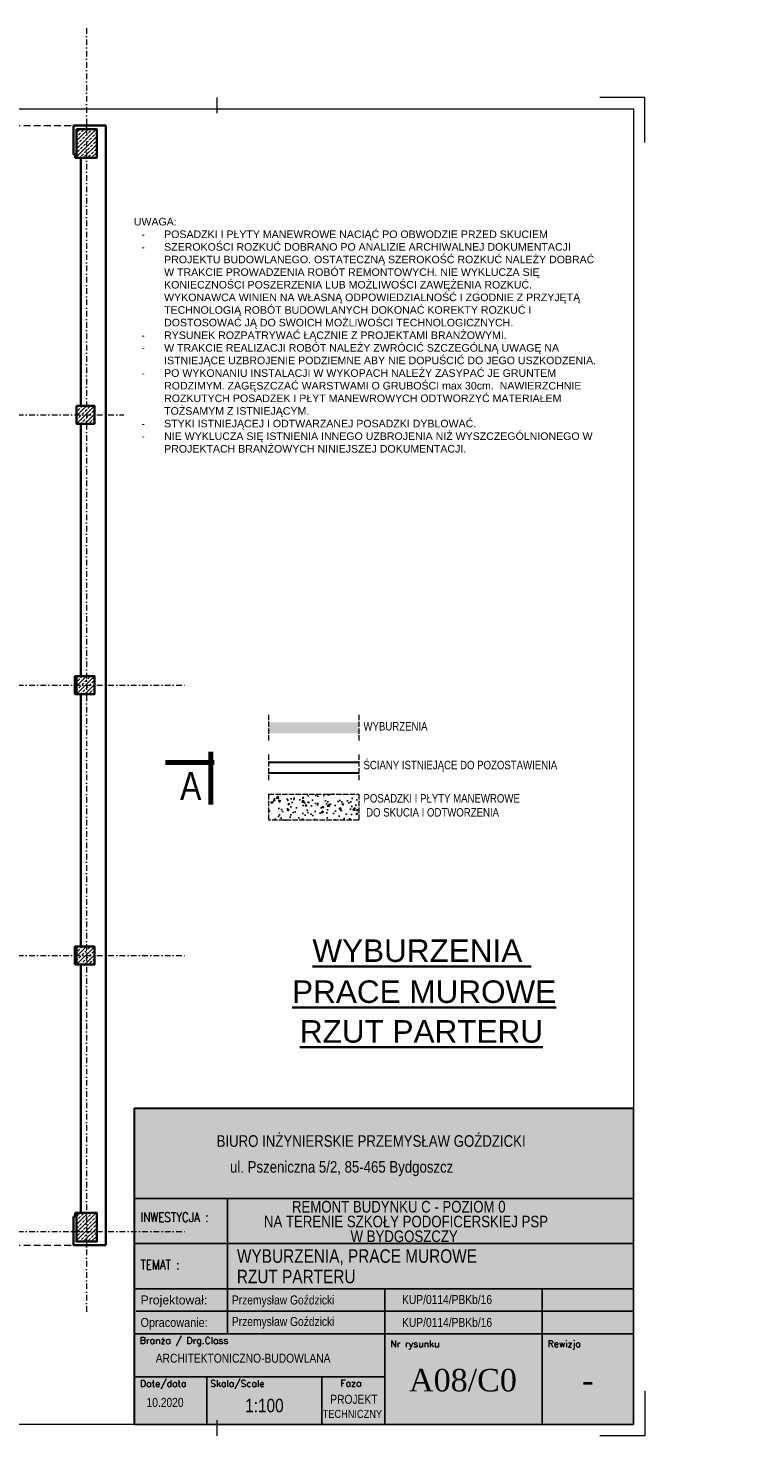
# Model space of a CAD drawing. Header units: millimetres. Extents: x 4946 to 18537, y -10559 to 785.
# Tile 79 of 79: x 13411 to 15023, y -2485 to 639. Entities that reach past the tile are written whole.
import ezdxf
from ezdxf.enums import TextEntityAlignment as Align

# ---------------------------------------------------------------- set-up
doc = ezdxf.new("R2010")
doc.units = ezdxf.units.MM
for name, pattern in [('ACAD_ISO02W100', [15, 12, -3]), ('DASHDOT', [1, 0.5, -0.25, 0, -0.25]), ('DASHEDX2', [1.5, 1, -0.5])]:
    doc.linetypes.add(name, pattern=pattern)
for name, color, linetype, lineweight in [('BA_txs', 2, 'Continuous', 18), ('M_Ramki do druku', 7, 'Continuous', 18), ('M_Ramki markery', 1, 'Continuous', 18), ('M_Ramki rysunków', 2, 'Continuous', 18), ('M_Teksty duże', 3, 'Continuous', 35), ('Niewidoczne', 160, 'ACAD_ISO02W100', 18), ('PG_KONSTRUKCJA', 5, 'Continuous', 35), ('PG_OSIE', 1, 'DASHDOT', 18), ('PG_PRZERYWANE_ŚREDNIE', 1, 'DASHEDX2', 18), ('PG_SZRAF', 1, 'Continuous', 18), ('PG_WIDOKOWE_CIENKIE', 1, 'Continuous', 18), ('PG_ŚCIANY_SŁUPY', 4, 'Continuous', 35), ('Przekrojowa', 60, 'Continuous', 18), ('TABC', 1, 'Continuous', 18), ('TABELKA', 7, 'Continuous', 18), ('WYBURZENIA', 160, 'Continuous', 30), ('Wymiarowa zewnętrzna', 50, 'Continuous', 18)]:
    doc.layers.add(name, color=color, linetype=linetype, lineweight=lineweight)
doc.styles.add('BIKTS', font='bikromsw.shx', dxfattribs={"width": 0.85})
doc.styles.add('MCAD_TD', font='arial.ttf')
doc.styles.add('ROMANC', font='times.ttf', dxfattribs={"height": 20})
doc.styles.add('ROMANS', font='bikromsw.shx', dxfattribs={"width": 0.8})
doc.styles.add('SIMPLEX', font='SIMPLEX')

# ---------------------------------------------------------------- blocks, each defined once
blk = doc.blocks.new('mcadram')
at = {"color": 0, "linetype": 'ByBlock'}
for points in [[(-11.21, 0), (-11.21, 11.21), (0, 11.21), (0, 0)], [(-6.78, 2.37), (-10.13, 2.37), (-10.13, 4.43), (-7.84, 5.67), (-10.13, 6.89), (-10.13, 8.96), (-6.78, 8.96), (-6.78, 7.68), (-9.42, 7.68), (-6.78, 6.32), (-6.78, 5), (-9.42, 3.65), (-6.78, 3.65)], [(-1.88, 7.19), (-4.38, 7.19), (-4.38, 7.71), (-4.37, 8.06), (-4.35, 8.34), (-4.32, 8.53), (-4.28, 8.69), (-4.22, 8.83), (-4.14, 8.96), (-4.02, 9.1), (-3.88, 9.22), (-3.72, 9.32), (-3.54, 9.39), (-3.34, 9.43), (-3.13, 9.44), (-2.91, 9.43), (-2.72, 9.39), (-2.54, 9.32), (-2.38, 9.22), (-2.23, 9.1), (-2.11, 8.96), (-2.04, 8.83), (-1.98, 8.7), (-1.93, 8.55), (-1.9, 8.36), (-1.89, 8.12), (-1.88, 7.83), (-1.88, 7.71)], [(-1.88, 4.16), (-4.38, 5.02), (-4.38, 5.87), (-1.88, 6.73), (-1.88, 6.06), (-2.33, 5.93), (-2.33, 4.96), (-1.88, 4.83)], [(-2.44, 7.87), (-2.44, 7.98), (-2.46, 8.22), (-2.51, 8.42), (-2.6, 8.57), (-2.74, 8.67), (-2.91, 8.73), (-3.13, 8.75), (-3.34, 8.73), (-3.52, 8.67), (-3.65, 8.56), (-3.74, 8.42), (-3.8, 8.22), (-3.82, 7.98), (-3.82, 7.86)], [(-4.28, 3.85), (-3.53, 3.85), (-3.63, 3.75), (-3.7, 3.66), (-3.76, 3.57), (-3.8, 3.47), (-3.83, 3.37), (-3.83, 3.27), (-3.81, 3.09), (-3.75, 2.93), (-3.63, 2.8), (-3.49, 2.7), (-3.31, 2.64), (-3.11, 2.62), (-2.92, 2.64), (-2.76, 2.7), (-2.61, 2.8), (-2.5, 2.94), (-2.44, 3.09), (-2.42, 3.27), (-2.42, 3.38), (-2.45, 3.47), (-2.49, 3.57), (-2.55, 3.66), (-2.62, 3.76), (-2.72, 3.85), (-1.97, 3.85), (-1.92, 3.74), (-1.89, 3.63), (-1.85, 3.53), (-1.83, 3.42), (-1.82, 3.31), (-1.82, 3.2), (-1.82, 3.07), (-1.84, 2.94), (-1.86, 2.82), (-1.9, 2.71), (-1.95, 2.61), (-2.01, 2.51), (-2.15, 2.33), (-2.3, 2.19), (-2.48, 2.08), (-2.68, 2), (-2.89, 1.95), (-3.12, 1.93), (-3.31, 1.94), (-3.48, 1.97), (-3.65, 2.03), (-3.8, 2.1), (-3.94, 2.19), (-4.07, 2.31), (-4.18, 2.43), (-4.27, 2.56), (-4.34, 2.71), (-4.39, 2.86), (-4.42, 3.03), (-4.43, 3.2), (-4.43, 3.31), (-4.42, 3.42), (-4.4, 3.53), (-4.37, 3.63), (-4.33, 3.74)], [(-2.81, 5.11), (-2.81, 5.79), (-3.64, 5.53), (-3.67, 5.52), (-3.71, 5.51), (-3.76, 5.5), (-3.82, 5.49), (-3.89, 5.47), (-3.97, 5.45), (-3.91, 5.43), (-3.85, 5.42), (-3.8, 5.4), (-3.74, 5.39), (-3.69, 5.38), (-3.64, 5.36)]]:
    blk.add_lwpolyline(points, close=True, dxfattribs=at)
blk.add_lwpolyline([(-5.6, 0.82), (-5.6, 10.39)], dxfattribs=at)
blk = doc.blocks.new('mplotram')
at = {"color": 0, "linetype": 'ByBlock', "lineweight": -2}
for points in [[(-11.21, 0), (-11.21, 11.21), (0, 11.21), (0, 0)], [(-6.78, 2.37), (-10.13, 2.37), (-10.13, 4.43), (-7.84, 5.67), (-10.13, 6.89), (-10.13, 8.96), (-6.78, 8.96), (-6.78, 7.68), (-9.42, 7.68), (-6.78, 6.32), (-6.78, 5), (-9.42, 3.65), (-6.78, 3.65)], [(-3.08, 7.96), (-2.91, 7.95), (-2.75, 7.92), (-2.59, 7.87), (-2.45, 7.79), (-2.31, 7.7), (-2.19, 7.59), (-2.08, 7.46), (-1.99, 7.32), (-1.91, 7.17), (-1.86, 7.01), (-1.83, 6.84), (-1.82, 6.67), (-1.83, 6.5), (-1.86, 6.34), (-1.91, 6.18), (-1.99, 6.02), (-2.08, 5.89), (-2.19, 5.76), (-2.31, 5.65), (-2.45, 5.55), (-2.6, 5.48), (-2.75, 5.42), (-2.91, 5.39), (-3.08, 5.38), (-3.25, 5.39), (-3.41, 5.42), (-3.57, 5.48), (-3.72, 5.55), (-3.85, 5.65), (-3.98, 5.76), (-4.09, 5.89), (-4.18, 6.02), (-4.25, 6.18), (-4.31, 6.34), (-4.34, 6.5), (-4.35, 6.67), (-4.34, 6.84), (-4.31, 7.01), (-4.25, 7.17), (-4.18, 7.32), (-4.09, 7.46), (-3.98, 7.59), (-3.85, 7.7), (-3.72, 7.79), (-3.57, 7.87), (-3.41, 7.92), (-3.25, 7.95)], [(-1.88, 8.66), (-3.72, 8.66), (-3.72, 8.12), (-4.29, 8.12), (-4.29, 9.86), (-3.72, 9.86), (-3.72, 9.32), (-1.88, 9.32)], [(-2.37, 6.67), (-2.4, 6.84), (-2.46, 7), (-2.57, 7.12), (-2.72, 7.22), (-2.89, 7.28), (-3.08, 7.3), (-3.27, 7.28), (-3.44, 7.22), (-3.59, 7.12), (-3.7, 6.99), (-3.77, 6.84), (-3.79, 6.67), (-3.77, 6.5), (-3.7, 6.35), (-3.59, 6.22), (-3.44, 6.12), (-3.27, 6.06), (-3.08, 6.04), (-2.89, 6.06), (-2.72, 6.12), (-2.57, 6.22), (-2.46, 6.35), (-2.39, 6.5)], [(-1.88, 3.74), (-4.29, 3.74), (-4.29, 4.4), (-2.44, 4.4), (-2.44, 5.22), (-1.88, 5.22)], [(-1.88, 2.22), (-1.88, 1.6), (-4.29, 1.6), (-4.29, 2.29), (-4.29, 2.53), (-4.28, 2.72), (-4.26, 2.86), (-4.22, 2.96), (-4.18, 3.05), (-4.12, 3.14), (-4.04, 3.22), (-3.95, 3.29), (-3.84, 3.34), (-3.73, 3.38), (-3.61, 3.4), (-3.47, 3.41), (-3.34, 3.4), (-3.21, 3.38), (-3.09, 3.34), (-2.99, 3.29), (-2.9, 3.22), (-2.82, 3.14), (-2.78, 3.06), (-2.74, 2.98), (-2.71, 2.89), (-2.69, 2.78), (-2.68, 2.64), (-2.68, 2.45), (-2.68, 2.34), (-2.68, 2.22)], [(-3.21, 2.22), (-3.21, 2.34), (-3.21, 2.49), (-3.24, 2.6), (-3.27, 2.68), (-3.33, 2.73), (-3.4, 2.76), (-3.49, 2.77), (-3.59, 2.76), (-3.66, 2.73), (-3.71, 2.68), (-3.75, 2.6), (-3.77, 2.49), (-3.77, 2.35), (-3.77, 2.22)]]:
    blk.add_lwpolyline(points, close=True, dxfattribs=at)
blk.add_lwpolyline([(-5.6, 0.82), (-5.6, 10.39)], dxfattribs=at)
blk = doc.blocks.new('mcad_logo_ram')
at = {"layer": 'M_Ramki rysunków', "color": 0, "linetype": 'ByBlock', "lineweight": -2, "rotation": 270}
for name, p in [('mcadram', (0, 0)), ('mplotram', (12.71, 0))]:
    blk.add_blockref(name, p, dxfattribs=at)
blk = doc.blocks.new('Znacznik_narozny')
at = {"layer": 'M_Ramki do druku', "lineweight": -2}
blk.add_lwpolyline([(0, -20), (0, 0), (20, 0)], dxfattribs=at)
blk = doc.blocks.new('*U352')
at = {"layer": 'M_Ramki do druku'}
for p, q in [((210, 594), (210, 589)), ((650, 594), (650, 589)), ((210, 5), (210, 0)), ((650, 5), (650, 0))]:
    blk.add_line(p, q, dxfattribs=at)
at = {"layer": 'M_Ramki do druku', "lineweight": -2}
blk.add_line((30, 297), (0, 297), dxfattribs=at)
at = {"layer": 'M_Ramki markery'}
for p, q in [((210, 589), (210, 587)), ((650, 589), (650, 587)), ((30, 297), (32, 297)), ((210, 7), (210, 5)), ((650, 7), (650, 5))]:
    blk.add_line(p, q, dxfattribs=at)
at = {"layer": 'M_Ramki rysunków'}
blk.add_lwpolyline([(30, 5), (30, 589), (835, 589), (835, 5)], close=True, dxfattribs=at)
at = {"layer": 'M_Ramki do druku', "lineweight": -2}
blk.add_blockref('Znacznik_narozny', (0, 594), dxfattribs=at)
at = {"layer": 'M_Ramki do druku', "lineweight": -2, "xscale": -1}
blk.add_blockref('Znacznik_narozny', (840, 594), dxfattribs=at)
at = {"layer": 'M_Ramki do druku', "lineweight": -2, "xscale": -1, "rotation": 180}
blk.add_blockref('Znacznik_narozny', (0, 0), dxfattribs=at)
at = {"layer": 'M_Ramki do druku', "lineweight": -2, "rotation": 180}
blk.add_blockref('Znacznik_narozny', (840, 0), dxfattribs=at)
at = {"layer": 'M_Ramki rysunków', "color": 0, "linetype": 'ByBlock', "lineweight": -2, "rotation": 90}
blk.add_blockref('mcad_logo_ram', (30, 5), dxfattribs=at)
blk = doc.blocks.new('A$C38c5ed0e')
at = {"true_color": 0xffffff}
h = blk.add_hatch(color=7, dxfattribs=at)
h.dxf.hatch_style = 1
h.paths.add_polyline_path([(1107.2, 702), (0, 702), (0, 0), (1107.2, 0)])
at = {"layer": 'Przekrojowa', "color": 18, "lineweight": 30, "true_color": 0x000000}
for p, q in [((0, 0), (0, 702)), ((0, 702), (1107.2, 702))]:
    blk.add_line(p, q, dxfattribs=at)
blk = doc.blocks.new('TAB-SP')
at = {"color": 18, "true_color": 0x000000}
for p, q in [((-5536, 0), (-5536, 3510)), ((-5536, 3510), (0, 3510)), ((0, 3510), (0, 0)), ((-4506, 2008), (-4506, 2508)), ((-5536, 2008), (0, 2008)), ((-4506, 1014), (-4506, 2025)), ((-2760, 1508), (-2760, 531)), ((-1014, 1508), (-1014, 1008)), ((-5520, 1258), (0, 1258)), ((0, 1008), (-5536, 1008)), ((-4506, 1008), (-4506, 1014)), ((-1014, 0), (-1014, 1008)), ((-5536, 0), (0, 0))]:
    blk.add_line(p, q, dxfattribs=at)
at = {"color": 18, "linetype": 'Continuous', "true_color": 0x000000}
for p, q in [((0, 2508), (-5536, 2508)), ((0, 1508), (-5536, 1508)), ((-2760, 531), (-5536, 531)), ((-4733, 0), (-4733, 531)), ((-3457, 0), (-3457, 531)), ((-2760, 531), (-2760, 0))]:
    blk.add_line(p, q, dxfattribs=at)
at = {"color": 18, "true_color": 0x000000, "style": 'ROMANS'}
for s, width, p, p2 in [('Projektował: ', 0.750949, (-5470, 1333), (-4691, 1333)), ('Opracowanie: ', 0.711769, (-5470, 1083), (-4691, 1083))]:
    blk.add_text(s, height=100, dxfattribs=dict(at, width=width)).set_placement(p, p2, align=Align.FIT)
at = {"color": 18, "true_color": 0x000000, "style": 'BIKTS', "width": 0.85}
for tag, p, height in [('TEMAT1', (-4383, 1811), 150), ('TEMAT2', (-4383, 1591), 150), ('PROJEKTOWAł1', (-4383, 1336), 100), ('UPR.NR1', (-2569, 1341), 100), ('PROJEKTOWAŁ2', (-4383, 1086), 100), ('UPR.NR2', (-2569, 1091), 100), ('BRANżA', (-4783, 686), 100), ('FAZA', (-3199, 242), 100), ('DATA', (-5403, 196), 100), ('SKALA', (-4363, 136), 150), ('UPR.NR4', (-3378, 73), 100)]:
    blk.add_attdef(tag, p, '', height=height, dxfattribs=at)
at = {"color": 18, "true_color": 0x000000, "style": 'ROMANC'}
for tag, p in [('NR', (-2075, 368)), ('REWIZJA', (-508, 368))]:
    blk.add_attdef(tag, text='', height=250, dxfattribs=at).set_placement(p, align=Align.CENTER)
at = {"layer": 'TABC', "color": 18, "linetype": 'Continuous', "true_color": 0x000000, "style": 'SIMPLEX'}
for s, p in [('Branża / Drg.Class', (-5478, 896)), ('Nr rysunku', (-2700, 859)), ('Rewizja', (-954, 859)), ('Date/data', (-5475, 418)), ('Skala/Scale', (-4696, 418)), ('Faza', (-3252, 421))]:
    blk.add_text(s, height=74.6, dxfattribs=at).set_placement(p)
at = {"layer": 'TABELKA', "color": 18, "true_color": 0x000000}
for s, height, style, width, p in [('BIURO INŻYNIERSKIE PRZEMYSŁAW GOŹDZICKI', 128.93, 'BIKTS', 0.85, (-4626, 3082)), ('ul. Pszeniczna 5/2, 85-465 Bydgoszcz', 128.93, 'BIKTS', 0.85, (-4477, 2795)), ('INWESTYCJA :', 105.6, 'SIMPLEX', 0.8, (-5470, 2248)), ('NA TERENIE SZKOŁY PODOFICERSKIEJ PSP ', 128.93, 'BIKTS', 0.85, (-4101, 2189)), ('REMONT BUDYNKU C - POZIOM 0', 128.93, 'BIKTS', 0.85, (-3790, 2353)), ('TEMAT :', 105.6, 'SIMPLEX', 0.8, (-5470, 1721))]:
    blk.add_text(s, height=height, dxfattribs=dict(at, style=style, width=width)).set_placement(p)
at = {"layer": 'TABELKA', "color": 18, "true_color": 0x000000, "insert": (-3140, 2154), "char_height": 128.93, "width": 1530.26, "attachment_point": 1, "style": 'BIKTS'}
blk.add_mtext('W BYDGOSZCZY', dxfattribs=at)

msp = doc.modelspace()

# ---------------------------------------------------------------- hatches: boundary and pattern name
at = {"true_color": 0x636466, "transparency": 33554610}
h = msp.add_hatch(dxfattribs=at)
h.set_pattern_fill('AR-CONC', color=251, scale=5.3)
h.set_pattern_definition([(50, (33576.02, 26540.755), (38.01479, -3.325863), [3.975, -43.725]), (355, (33576.02, 26540.755), (-7.35382, 39.866183), [3.18, -34.98]), (100.45144, (33579.187, 26540.477), (30.66097, 36.54032), [3.37823, -37.16053]), (46.1842, (33576.02, 26551.355), (56.56379, -8.77252), [5.9625, -65.5875]), (96.63564, (33580.73, 26550.623), (49.53708, 51.62829), [5.06735, -55.74083]), (351.18416, (33576.02, 26551.355), (49.53708, 51.62829), [4.77, -52.47]), (21, (33581.32, 26548.705), (31.636074, -21.3388), [3.975, -43.725]), (326, (33581.32, 26548.705), (12.895713, 38.432952), [3.18, -34.98]), (71.45144, (33583.955, 26546.926), (44.531786, 17.09415), [3.37823, -37.16053]), (37.5, (33576.019, 26540.755), (0.6444723, 17.643374), [0, -34.556, 0, -35.51, 0, -35.1125]), (7.5, (33576.02, 26540.755), (13.942685, 20.903821), [0, -20.246, 0, -33.761, 0, -13.3825]), (327.5, (33564.2, 26540.755), (28.292589, -1.195408), [0, -13.25, 0, -41.34, 0, -54.855]), (317.5, (33558.9, 26540.755), (30.908867, 5.305564), [0, -17.225, 0, -27.454, 0, -38.955])])
h.paths.add_polyline_path([(14144.11, -1119.28), (14144.11, -1061.28), (13944.11, -1061.28), (13944.11, -1119.28)])
at = {"layer": 'PG_SZRAF', "true_color": 0x636466}
h = msp.add_hatch(dxfattribs=at)
h.set_pattern_fill('ANSI33', color=251, scale=50)
h.set_pattern_definition([(45, (13902.662, 331.313), (-8.83883, 8.83883), []), (45, (13911.501, 331.313), (-8.83883, 8.83883), [6.25, -3.125])])
h.paths.add_polyline_path([(13517.79, 414.56), (13562.79, 414.56), (13562.79, 350.56), (13517.79, 350.56)])
h = msp.add_hatch(dxfattribs=at)
h.set_pattern_fill('ANSI33', color=251, scale=2)
h.set_pattern_definition([(45, (6626.193, -2874.747), (-8.980256, 8.980256), []), (45, (6635.173, -2874.747), (-8.980256, 8.980256), [6.35, -3.175])])
h.paths.add_polyline_path([(13517.79, -199.44), (13557.79, -199.44), (13557.79, -239.44), (13517.79, -239.44)])
h = msp.add_hatch(dxfattribs=at)
h.set_pattern_fill('ANSI33', color=251, scale=2)
h.set_pattern_definition([(45, (6626.193, -3474.747), (-8.980256, 8.980256), []), (45, (6635.173, -3474.747), (-8.980256, 8.980256), [6.35, -3.175])])
h.paths.add_polyline_path([(13517.79, -799.44), (13557.79, -799.44), (13557.79, -839.44), (13517.79, -839.44)])
h = msp.add_hatch(dxfattribs=at)
h.set_pattern_fill('ANSI33', color=251, scale=2)
h.set_pattern_definition([(45, (6626.193, -4074.747), (-8.980256, 8.980256), []), (45, (6635.173, -4074.747), (-8.980256, 8.980256), [6.35, -3.175])])
h.paths.add_polyline_path([(13517.79, -1399.44), (13557.79, -1399.44), (13557.79, -1439.44), (13517.79, -1439.44)])
h = msp.add_hatch(dxfattribs=at)
h.set_pattern_fill('ANSI33', color=251, scale=50)
h.set_pattern_definition([(45, (13902.662, -2073.687), (-8.83883, 8.83883), []), (45, (13911.501, -2073.687), (-8.83883, 8.83883), [6.25, -3.125])])
h.paths.add_polyline_path([(13517.79, -1990.44), (13562.79, -1990.44), (13562.79, -2054.44), (13517.79, -2054.44)])
at = {"layer": 'WYBURZENIA', "lineweight": 18, "true_color": 0x636466, "transparency": 33554572}
h = msp.add_hatch(color=251, dxfattribs=at)
h.dxf.hatch_style = 1
h.paths.add_polyline_path([(14144.11, -902.28), (13944.11, -902.28), (13944.11, -926.28), (14144.11, -926.28)])

# ---------------------------------------------------------------- linework, layer by layer
at = {"layer": 'Niewidoczne', "color": 251, "true_color": 0x636466}
for p, q in [((13944.11, -885.28), (13944.11, -943.28)), ((14144.11, -885.28), (14144.11, -943.28)), ((13944.11, -973.28), (13944.11, -1031.28)), ((14144.11, -973.28), (14144.11, -1031.28)), ((13944.11, -1061.28), (13944.11, -1119.28)), ((13944.11, -1061.28), (14144.11, -1061.28)), ((14144.11, -1061.28), (14144.11, -1119.28)), ((14144.11, -1119.28), (13944.11, -1119.28))]:
    msp.add_line(p, q, dxfattribs=at)
at = {"layer": 'PG_KONSTRUKCJA', "color": 8}
for points in [[(13517.79, 414.56), (13562.79, 414.56), (13562.79, 350.56), (13517.79, 350.56)], [(13517.79, -1990.44), (13562.79, -1990.44), (13562.79, -2054.44), (13517.79, -2054.44)]]:
    msp.add_lwpolyline(points, close=True, dxfattribs=at)
for points in [[(13517.79, -199.44), (13557.79, -199.44), (13557.79, -239.44), (13517.79, -239.44), (13517.79, -199.44)], [(13517.79, -799.44), (13557.79, -799.44), (13557.79, -839.44), (13517.79, -839.44), (13517.79, -799.44)], [(13517.79, -1399.44), (13557.79, -1399.44), (13557.79, -1439.44), (13517.79, -1439.44), (13517.79, -1399.44)]]:
    msp.add_lwpolyline(points, dxfattribs=at)
at = {"layer": 'PG_OSIE', "color": 18, "ltscale": 25, "true_color": 0x000000}
for p, q in [((13540.29, 638.62), (13540.29, -2212.2)), ((11480.12, -219.44), (13623.05, -219.44)), ((11480.12, -819.44), (13760.36, -819.44)), ((11480.12, -1419.44), (13760.36, -1419.44)), ((11480.12, -2031.94), (13760.36, -2031.94))]:
    msp.add_line(p, q, dxfattribs=at)
at = {"layer": 'PG_PRZERYWANE_ŚREDNIE', "color": 8, "ltscale": 15}
for p, q in [((11758.29, 422.56), (13511.29, 422.56)), ((11758.29, -2062.44), (13511.29, -2062.44))]:
    msp.add_line(p, q, dxfattribs=at)
at = {"layer": 'PG_WIDOKOWE_CIENKIE', "color": 18, "lineweight": 70, "true_color": 0x000000}
for p, q in [((13815.64, -967.44), (13815.64, -1083.94)), ((13715.64, -990.94), (13823.64, -990.94))]:
    msp.add_line(p, q, dxfattribs=at)
at = {"layer": 'PG_ŚCIANY_SŁUPY', "color": 18, "true_color": 0x000000}
for p, q in [((13582.79, 422.56), (13511.29, 422.56)), ((13511.29, 422.56), (13511.29, 358.56)), ((13582.79, -2062.44), (13582.79, 422.56)), ((13511.29, 358.56), (13514.79, 358.56)), ((13514.79, 358.56), (13514.79, 350.56)), ((13514.79, 350.56), (13527.29, 350.56)), ((13527.29, 350.56), (13527.29, -199.44)), ((13527.29, -199.44), (13517.79, -199.44)), ((13517.79, -199.44), (13517.79, -239.44)), ((13517.79, -239.44), (13527.29, -239.44)), ((13527.29, -239.44), (13527.29, -799.44)), ((13527.29, -799.44), (13514.29, -799.44)), ((13514.29, -799.44), (13514.29, -839.44)), ((13514.29, -839.44), (13527.29, -839.44)), ((13527.29, -839.44), (13527.29, -1399.44)), ((13527.29, -1399.44), (13514.29, -1399.44)), ((13514.29, -1399.44), (13514.29, -1439.44)), ((13514.29, -1439.44), (13527.29, -1439.44)), ((13527.29, -1439.44), (13527.29, -1990.44)), ((13514.79, -1998.44), (13511.29, -1998.44)), ((13511.29, -1998.44), (13511.29, -2062.44)), ((13527.29, -1990.44), (13514.79, -1990.44)), ((13514.79, -1990.44), (13514.79, -1998.44)), ((13511.29, -2062.44), (13582.79, -2062.44))]:
    msp.add_line(p, q, dxfattribs=at)
at = {"layer": 'Wymiarowa zewnętrzna', "color": 18, "lineweight": 30, "true_color": 0x000000}
for p, q in [((13944.11, -990.28), (14144.11, -990.28)), ((13944.11, -1014.28), (14144.11, -1014.28))]:
    msp.add_line(p, q, dxfattribs=at)

# ---------------------------------------------------------------- block references
at = {"color": 18, "true_color": 0x000000}
ref = msp.add_blockref('TAB-SP', (14753.99, -2460.39), dxfattribs=dict(at, xscale=0.1999999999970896, yscale=0.1999999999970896, zscale=0.1999999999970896))
ref.add_attrib('TEMAT1', 'WYBURZENIA, PRACE MUROWE', (13874.06, -2101.41), dxfattribs={"color": 250, "height": 30, "style": 'BIKTS', "width": 0.85})
ref.add_attrib('TEMAT2', 'RZUT PARTERU', (13873.66, -2146.82), dxfattribs={"color": 250, "height": 30, "style": 'BIKTS', "width": 0.85})
ref.add_attrib('PROJEKTOWAł1', 'Przemysław Goździcki', (13862.78, -2241.69), dxfattribs={"color": 250, "height": 20, "style": 'BIKTS', "width": 0.85})
ref.add_attrib('UPR.NR1', 'KUP/0114/PBKb/16', (14240.26, -2243.71), dxfattribs={"color": 250, "height": 20, "style": 'BIKTS', "width": 0.85})
ref.add_attrib('PROJEKTOWAł2', 'Przemysław Goździcki', (13862.78, -2193.85), dxfattribs={"color": 250, "height": 20, "style": 'BIKTS', "width": 0.85})
ref.add_attrib('UPR.NR2', 'KUP/0114/PBKb/16', (14240.26, -2192.91), dxfattribs={"color": 250, "height": 20, "style": 'BIKTS', "width": 0.85})
ref.add_attrib('UPR.NR4', 'TECHNICZNY', (14064.08, -2445.71), dxfattribs={"color": 250, "height": 18, "style": 'BIKTS', "width": 0.85})
ref.add_attrib('BRANżA', 'ARCHITEKTONICZNO-BUDOWLANA', (13693.77, -2323.12), dxfattribs={"color": 250, "height": 20, "style": 'BIKTS', "width": 0.85})
ref.add_attrib('DATA', '10.2020', (13673.35, -2421.12), dxfattribs={"color": 250, "height": 20, "style": 'BIKTS', "width": 0.85})
ref.add_attrib('SKALA', '1:100', (13892.17, -2433.12), dxfattribs={"color": 250, "height": 30, "style": 'BIKTS', "width": 0.85})
ref.add_attrib('FAZA', 'PROJEKT ', (14080.95, -2414.31), dxfattribs={"color": 250, "height": 20, "style": 'BIKTS', "width": 0.85})
ref.add_attrib('NR', 'A08/C0', dxfattribs={"color": 250, "height": 50, "style": 'ROMANC'}).set_placement((14375.39, -2386.84), align=Align.CENTER)
ref.add_attrib('REWIZJA', '-', dxfattribs={"color": 250, "height": 50, "style": 'ROMANC'}).set_placement((14652.29, -2386.84), align=Align.CENTER)
at = {"layer": 'M_Ramki do druku', "xscale": 5, "yscale": 5, "zscale": 5}
msp.add_blockref('*U352', (10578.99, -2485.39), dxfattribs=at)
at = {"layer": 'PG_WIDOKOWE_CIENKIE', "color": 6, "lineweight": 30}
msp.add_blockref('A$C38c5ed0e', (13646.77, -2460.39), dxfattribs=at)

# ---------------------------------------------------------------- texts
at = {"layer": 'BA_txs', "color": 18, "true_color": 0x000000, "style": 'BIKTS', "width": 0.85}
msp.add_text('A', height=62.5, dxfattribs=at).set_placement((13747.64, -1074.44))
at = {"layer": 'BA_txs', "color": 7, "char_height": 18.75, "width": 1587.5053, "attachment_point": 1, "style": 'BIKTS'}
for s, insert in [('WYBURZENIA', (14154.61, -901.32)), ('ŚCIANY ISTNIEJĄCE DO POZOSTAWIENIA', (14154.61, -987.32)), ('POSADZKI I PŁYTY MANEWROWE\\P DO SKUCIA I ODTWORZENIA', (14154.61, -1061.11))]:
    msp.add_mtext(s, dxfattribs=dict(at, insert=insert))
at = {"layer": 'M_Teksty duże', "color": 18, "true_color": 0x000000, "style": 'MCAD_TD'}
for s, p in [('%%UWYBURZENIA ', (14041.32, -1433.66)), ('%%UPRACE MUROWE', (13996.35, -1524.61)), ('%%URZUT PARTERU', (14013.57, -1612.84))]:
    msp.add_text(s, height=50, dxfattribs=at).set_placement(p)
at = {"layer": 'M_Teksty duże', "color": 7, "insert": (13645.16, 217.61), "char_height": 16.8, "width": 1032.5439, "attachment_point": 1, "style": 'MCAD_TD'}
msp.add_mtext('UWAGA:\\P\\pi-50.4,l67.2,t67.2;-^IPOSADZKI I PŁYTY MANEWROWE NACIĄĆ PO OBWODZIE PRZED SKUCIEM \\P-^ISZEROKOŚCI ROZKUĆ DOBRANO PO ANALIZIE ARCHIWALNEJ DOKUMENTACJI PROJEKTU BUDOWLANEGO. OSTATECZNĄ SZEROKOŚĆ ROZKUĆ NALEŻY DOBRAĆ W TRAKCIE PROWADZENIA ROBÓT REMONTOWYCH. NIE WYKLUCZA SIĘ KONIECZNOŚCI POSZERZENIA LUB MOŻLIWOŚCI ZAWĘŻENIA ROZKUĆ. WYKONAWCA WINIEN NA WŁASNĄ ODPOWIEDZIALNOŚĆ I ZGODNIE Z PRZYJĘTĄ TECHNOLOGIĄ ROBÓT BUDOWLANYCH DOKONAĆ KOREKTY ROZKUĆ I DOSTOSOWAĆ JĄ DO SWOICH MOŻLIWOŚCI TECHNOLOGICZNYCH.\\P-^IRYSUNEK ROZPATRYWAĆ ŁĄCZNIE Z PROJEKTAMI BRANŻOWYMI.\\P-^IW TRAKCIE REALIZACJI ROBÓT NALEŻY ZWRÓCIĆ SZCZEGÓLNĄ UWAGĘ NA ISTNIEJĄCE UZBROJENIE PODZIEMNE ABY NIE DOPUŚCIĆ DO JEGO USZKODZENIA.\\P-^IPO WYKONANIU INSTALACJI W WYKOPACH NALEŻY ZASYPAĆ JE GRUNTEM RODZIMYM. ZAGĘSZCZAĆ WARSTWAMI O GRUBOŚCI max 30cm.  NAWIERZCHNIE ROZKUTYCH POSADZEK I PŁYT MANEWROWYCH ODTWORZYĆ MATERIAŁEM TOŻSAMYM Z ISTNIEJĄCYM.\\P-^ISTYKI ISTNIEJĄCEJ I ODTWARZANEJ POSADZKI DYBLOWAĆ.\\P-^INIE WYKLUCZA SIĘ ISTNIENIA INNEGO UZBROJENIA NIŻ WYSZCZEGÓLNIONEGO W PROJEKTACH BRANŻOWYCH NINIEJSZEJ DOKUMENTACJI.', dxfattribs=at)

doc.saveas('drawing.dxf')
